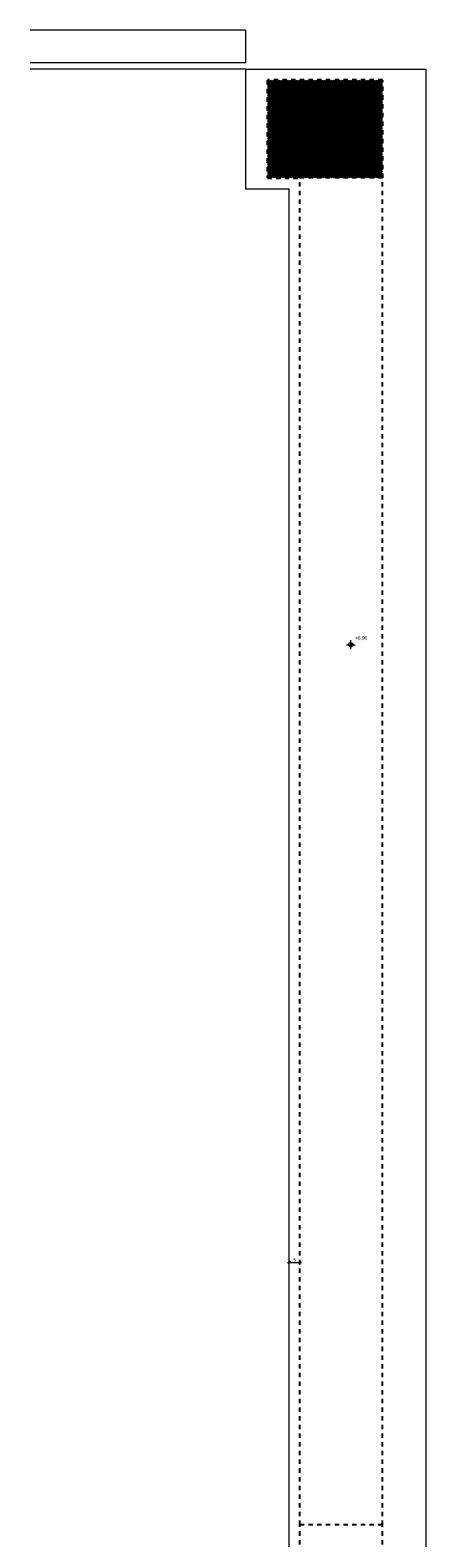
# Model space of a CAD drawing. Extents: x -109972 to -86652, y 98618 to 122888.
# Tile 74 of 74: x -92343 to -90520, y 115948 to 122888. Entities that reach past the tile are written whole.
import ezdxf

# ---------------------------------------------------------------- set-up
doc = ezdxf.new("R2010")
doc.units = 0
doc.header["$MEASUREMENT"] = 0
doc.linetypes.add('Przerywana', pattern=[40, 20, -20])
for name, color, linetype, lineweight in [('ARCH dach_Nr_Pióra__46', 5, 'Continuous', 13), ('Arch wymiary_Nr_Pióra__21', 7, 'Continuous', 13), ('Arch ściany nośne_Nr_Pióra__30', 134, 'Continuous', 35), ('Arch ściany zewnętrzne_Nr_Pióra__46', 5, 'Continuous', 13), ('INWENT RZĘDNE_Nr_Pióra__21', 7, 'Continuous', 13), ('INWENT.ŚCIANY_Nr_Pióra__1', 7, 'Continuous', 25)]:
    doc.layers.add(name, color=color, linetype=linetype, lineweight=lineweight)
for name, color, linetype, lineweight, true_color in [('Arch odwodniene_Nr_Pióra__25', 7, 'Continuous', 15, 0x40a5ff), ('Arch wymiary_Nr_Pióra__3', 7, 'Continuous', 18, 0xff6600), ('arch wypelnienia_Nr_Pióra__102', 7, 'Continuous', 13, 0xcccccc)]:
    doc.layers.add(name, color=color, linetype=linetype, lineweight=lineweight, true_color=true_color)
doc.layers.add('Arch wymiary', color=7, linetype='Continuous')
doc.layers.add('INWENT RZĘDNE', color=7, linetype='Continuous')
doc.styles.add('GENERATED_STYLE_2', font='txt')
doc.dimstyles.new('GENERATED_STYLE__1', dxfattribs={"dimtxt": 16, "dimasz": 11.4, "dimexe": 0.18, "dimexo": 0, "dimgap": 0.09, "dimtad": 1, "dimtih": 1, "dimtoh": 1, "dimdec": 0, "dimlfac": 0.1, "dimzin": 0, "dimdsep": 46, "dimtxsty": 'GENERATED_STYLE_2', "dimblk": 'ARROWHEAD_2', "dimblk1": 'ARROWHEAD_2', "dimblk2": 'ARROWHEAD_2', "dimcen": 0.09, "dimclrd": 256, "dimclre": 256, "dimclrt": 7, "dimazin": 0, "dimtfac": 1, "dimtdec": 4, "dimtmove": 0, "dimatfit": 3, "dimfxl": 0, "dimtolj": 1, "dimtzin": 0, "dimarcsym": 0})

# ---------------------------------------------------------------- blocks, each defined once
blk = doc.blocks.new('*D94')
at = {"layer": 'Arch wymiary_Nr_Pióra__3', "linetype": 'Continuous'}
for p, q in [((-91146.1, 117223.2), (-91154.8, 117208.2)), ((-91150.5, 117204.5), (-91150.5, 117227)), ((-91104.8, 117208.2), (-91096.1, 117223.2)), ((-91100.5, 117204.5), (-91100.5, 117227)), ((-91157.8, 117215.7), (-91150.5, 117215.7)), ((-91150.5, 117215.7), (-91100.5, 117215.7)), ((-91100.5, 117215.7), (-91093.1, 117215.7))]:
    blk.add_line(p, q, dxfattribs=at)
at = {"layer": 'Arch wymiary_Nr_Pióra__21', "insert": (-91130.6, 117218.9), "char_height": 16, "attachment_point": 7, "style": 'GENERATED_STYLE_2'}
blk.add_mtext('{5}', dxfattribs=at)
blk = doc.blocks.new('ARROWHEAD_2')
at = {"color": 0, "linetype": 'Continuous', "lineweight": 0}
for p, q in [((0, 0), (-1, 0)), ((-0.38, -0.66), (0.38, 0.66))]:
    blk.add_line(p, q, dxfattribs=at)
blk = doc.blocks.new('Koty wysokościowe_1', base_point=(-90866.4, 120059.2))
at = {"layer": 'INWENT RZĘDNE_Nr_Pióra__21', "linetype": 'Continuous'}
for points in [[(-90866.4, 120059.2), (-90856.4, 120059.2), (-90857.2, 120063), (-90859.3, 120066.3), (-90862.6, 120068.4), (-90866.4, 120069.2)], [(-90866.4, 120059.2), (-90876.4, 120059.2), (-90875.6, 120055.4), (-90873.5, 120052.1), (-90870.2, 120050), (-90866.4, 120049.2)]]:
    blk.add_hatch(color=256, dxfattribs=at).paths.add_polyline_path(points, flags=0)
for p, q in [((-90866.4, 120039.2), (-90866.4, 120079.2)), ((-90886.4, 120059.2), (-90846.4, 120059.2))]:
    blk.add_line(p, q, dxfattribs=at)
blk.add_circle((-90866.4, 120059.2), 10, dxfattribs=at)
at = {"layer": 'INWENT RZĘDNE_Nr_Pióra__21', "insert": (-90846.4, 120079.2), "char_height": 16, "attachment_point": 7, "style": 'GENERATED_STYLE_2'}
blk.add_mtext('{+8,90}', dxfattribs=at)

msp = doc.modelspace()

# ---------------------------------------------------------------- hatches: boundary and pattern name
at = {"layer": 'arch wypelnienia_Nr_Pióra__102', "linetype": 'Continuous'}
h = msp.add_hatch(dxfattribs=at)
h.set_pattern_fill('Cegła_zwykła', color=256, style=0, pattern_type=2)
h.set_pattern_definition([(45, (0, 0), (-3.5355339, 3.5355339), [])])
h.paths.add_polyline_path([(-91250.5, 122207.9), (-90720.5, 122207.9), (-90720.5, 122657.9), (-91250.5, 122657.9)], flags=0)

# ---------------------------------------------------------------- linework, layer by layer
at = {"layer": 'ARCH dach_Nr_Pióra__46', "linetype": 'Continuous'}
msp.add_line((-91350.5, 122707.9), (-92343.2, 122707.9), dxfattribs=at)
at = {"layer": 'Arch odwodniene_Nr_Pióra__25', "linetype": 'Continuous'}
for p, q in [((-91350.5, 122887.9), (-92343.2, 122887.9)), ((-91350.5, 122887.9), (-91350.5, 122737.9)), ((-91350.5, 122737.9), (-92343.2, 122737.9))]:
    msp.add_line(p, q, dxfattribs=at)
at = {"layer": 'Arch ściany nośne_Nr_Pióra__30', "linetype": 'Przerywana'}
for p, q in [((-90720.5, 122657.9), (-91250.5, 122657.9)), ((-91250.5, 122657.9), (-91250.5, 122207.9)), ((-90720.5, 122207.9), (-90720.5, 122657.9)), ((-91250.5, 122207.9), (-91100.5, 122207.9))]:
    msp.add_line(p, q, dxfattribs=at)
at = {"layer": 'Arch ściany zewnętrzne_Nr_Pióra__46', "linetype": 'Continuous'}
for p, q in [((-91350.5, 122707.9), (-91350.5, 122157.9)), ((-91350.5, 122707.9), (-90520.5, 122707.9)), ((-90520.5, 122707.9), (-90520.5, 109047.9)), ((-91350.5, 122157.9), (-91150.5, 122157.9)), ((-91150.5, 109597.9), (-91150.5, 122157.9))]:
    msp.add_line(p, q, dxfattribs=at)
at = {"layer": 'INWENT.ŚCIANY_Nr_Pióra__1', "linetype": 'Przerywana'}
for p, q in [((-91100.5, 116007.9), (-91100.5, 122207.9)), ((-90720.5, 122207.9), (-91100.5, 122207.9)), ((-90720.5, 116007.9), (-90720.5, 122207.9)), ((-90720.5, 116007.9), (-91100.5, 116007.9)), ((-91100.5, 113317.9), (-91100.5, 116007.9)), ((-90720.5, 113317.9), (-90720.5, 116007.9))]:
    msp.add_line(p, q, dxfattribs=at)

# ---------------------------------------------------------------- block references
at = {"layer": 'INWENT RZĘDNE'}
msp.add_blockref('Koty wysokościowe_1', (-90866.4, 120059.2), dxfattribs=at)

# ---------------------------------------------------------------- dimensions: what is measured, and where the dimension line sits
at = {"layer": 'Arch wymiary', "color": 30, "linetype": 'Continuous', "lineweight": 18, "true_color": 0xff6600}
dim = msp.add_linear_dim(base=(-91150.5, 117215.7), p1=(-91150.5, 116607.4), p2=(-91100.5, 116600.5), dimstyle='GENERATED_STYLE__1', dxfattribs=at)
dim.commit()
dim.dimension.update_dxf_attribs({"geometry": '*D94', "text_midpoint": (-91124.5, 117226.9)})

doc.saveas('drawing.dxf')
